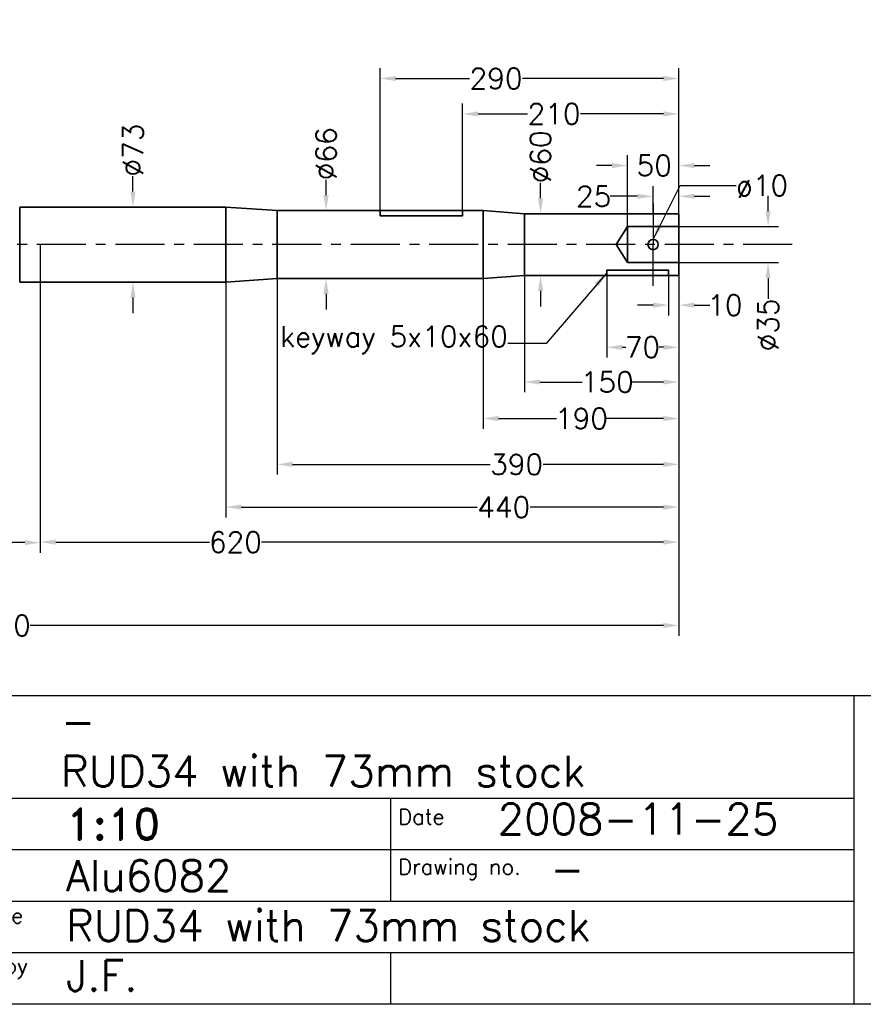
# Model space of a CAD drawing. Extents: x -2710 to 404, y -788 to 1362.
# Tile 2 of 4: x -970 to -151, y -738 to 218. Entities that reach past the tile are written whole.
import ezdxf

# ---------------------------------------------------------------- set-up
doc = ezdxf.new("R2010")
doc.units = 0
doc.header["$LTSCALE"] = 1.5
doc.header["$PDMODE"] = 2
doc.header["$PDSIZE"] = 5
doc.linetypes.add('CENTER', pattern=[50.8, 31.75, -6.35, 6.35, -6.35])
doc.layers.get('DEFPOINTS').update_dxf_attribs({"linetype": 'CONTINUOUS'})
doc.layers.add('CENTER', color=9, linetype='CENTER')
doc.layers.add('RAMME', color=7, linetype='CONTINUOUS')
doc.layers.add('DIMS', color=7, linetype='CONTINUOUS', lineweight=15)
doc.layers.add('STOCK', color=5, linetype='CONTINUOUS', lineweight=35)
doc.styles.add('ROMAND', font='romand')
doc.styles.add('ROMANS', font='romans')
doc.dimstyles.new('Text 20', dxfattribs={"dimtxt": 20, "dimasz": 15, "dimexe": 10, "dimexo": 0, "dimgap": 0, "dimtad": 0, "dimdsep": 46, "dimtxsty": 'ROMANS', "dimcen": 10, "dimazin": 2, "dimtfac": 0.65, "dimtofl": 0, "dimtmove": 0, "dimatfit": 0, "dimfxl": 0, "dimtolj": 1, "dimarcsym": 0})

# ---------------------------------------------------------------- blocks, each defined once
blk = doc.blocks.new('*D16')
at = {"layer": 'DEFPOINTS', "color": 0}
for p in [(-950, 0), (-1930, -24), (-1930, -289.5)]:
    blk.add_point(p, dxfattribs=at)
at = {"layer": 'DIMS', "color": 0, "lineweight": -2}
for p, q in [((-950, 0), (-950, -299.5)), ((-1930, -24), (-1930, -299.5)), ((-1915, -289.5), (-1647.21, -289.5)), ((-965, -289.5), (-1595.79, -289.5))]:
    blk.add_line(p, q, dxfattribs=at)
at = {"layer": 'DIMS', "color": 0}
for points in [[(-1915, -287), (-1915, -292), (-1930, -289.5)], [(-965, -287), (-965, -292), (-950, -289.5)]]:
    blk.add_solid(points, dxfattribs=at)
at = {"layer": 'DIMS', "color": 0, "insert": (-1621.5, -289.5), "char_height": 20, "attachment_point": 5, "style": 'ROMANS'}
blk.add_mtext('\\A1;980', dxfattribs=at)
blk = doc.blocks.new('*D27')
at = {"layer": 'DEFPOINTS', "color": 0}
for p in [(-2067.89, 218.45), (-1750.42, 99.01), (-1869.9, 20.46), (-2057.2, 0), (403.6, 0)]:
    blk.add_point(p, dxfattribs=at)
at = {"layer": 'DIMS', "color": 0, "lineweight": -2}
for start, end in [(79.07479, 128.85925), (6.14075, 55.92521)]:
    blk.add_arc((-1849.43, 0), 140.02, start, end, dxfattribs=at)
at = {"layer": 'DIMS', "color": 0}
for points in [[(-1935.61, 107.17), (-1938.95, 110.89), (-1948.44, 99.01)], [(-1707.72, 15.11), (-1712.71, 14.84), (-1709.41, 0)]]:
    blk.add_solid(points, dxfattribs=at)
at = {"layer": 'DIMS', "color": 0, "insert": (-1795.85, 129.36), "char_height": 20, "attachment_point": 5, "rotation": 337.5, "style": 'ROMANS'}
blk.add_mtext('\\A1;135°', dxfattribs=at)
blk = doc.blocks.new('*D31')
at = {"layer": 'DEFPOINTS', "color": 0}
for p in [(-340, -30), (-330, -30), (-340, -58.84)]:
    blk.add_point(p, dxfattribs=at)
at = {"layer": 'DIMS', "color": 0, "lineweight": -2}
for p, q in [((-340, -30), (-340, -68.84)), ((-330, -30), (-330, -68.84)), ((-355, -58.84), (-370, -58.84)), ((-315, -58.84), (-300, -58.84))]:
    blk.add_line(p, q, dxfattribs=at)
at = {"layer": 'DIMS', "color": 0}
for points in [[(-355, -56.34), (-355, -61.34), (-340, -58.84)], [(-315, -56.34), (-315, -61.34), (-330, -58.84)]]:
    blk.add_solid(points, dxfattribs=at)
at = {"layer": 'DIMS', "color": 0, "insert": (-285.24, -58.84), "char_height": 20, "attachment_point": 5, "style": 'ROMANS'}
blk.add_mtext('\\A1;10', dxfattribs=at)
blk = doc.blocks.new('*D32')
at = {"layer": 'DEFPOINTS', "color": 0}
for p in [(-400, -30), (-330, -30), (-400, -99.77)]:
    blk.add_point(p, dxfattribs=at)
at = {"layer": 'DIMS', "color": 0, "lineweight": -2}
for p, q in [((-400, -30), (-400, -109.77)), ((-330, -30), (-330, -109.77)), ((-385, -99.77), (-381.59, -99.77)), ((-345, -99.77), (-349.21, -99.77))]:
    blk.add_line(p, q, dxfattribs=at)
at = {"layer": 'DIMS', "color": 0}
for points in [[(-385, -97.27), (-385, -102.27), (-400, -99.77)], [(-345, -97.27), (-345, -102.27), (-330, -99.77)]]:
    blk.add_solid(points, dxfattribs=at)
at = {"layer": 'DIMS', "color": 0, "insert": (-365.4, -99.77), "char_height": 20, "attachment_point": 5, "style": 'ROMANS'}
blk.add_mtext('\\A1;70', dxfattribs=at)
blk = doc.blocks.new('*D33')
at = {"layer": 'DEFPOINTS', "color": 0}
for p in [(-540, 126.9), (-540, 33), (-330, 30)]:
    blk.add_point(p, dxfattribs=at)
at = {"layer": 'DIMS', "color": 0, "lineweight": -2}
for p, q in [((-540, 33), (-540, 136.9)), ((-330, 30), (-330, 136.9)), ((-525, 126.9), (-476.87, 126.9)), ((-345, 126.9), (-425.44, 126.9))]:
    blk.add_line(p, q, dxfattribs=at)
at = {"layer": 'DIMS', "color": 0}
for points in [[(-525, 129.4), (-525, 124.4), (-540, 126.9)], [(-345, 129.4), (-345, 124.4), (-330, 126.9)]]:
    blk.add_solid(points, dxfattribs=at)
at = {"layer": 'DIMS', "color": 0, "insert": (-451.16, 126.9), "char_height": 20, "attachment_point": 5, "style": 'ROMANS'}
blk.add_mtext('\\A1;210', dxfattribs=at)
blk = doc.blocks.new('*D34')
at = {"layer": 'DEFPOINTS', "color": 0}
for p in [(-620, 161.33), (-620, 33), (-330, 30)]:
    blk.add_point(p, dxfattribs=at)
at = {"layer": 'DIMS', "color": 0, "lineweight": -2}
for p, q in [((-620, 33), (-620, 171.33)), ((-330, 30), (-330, 171.33)), ((-605, 161.33), (-533.19, 161.33)), ((-345, 161.33), (-481.76, 161.33))]:
    blk.add_line(p, q, dxfattribs=at)
at = {"layer": 'DIMS', "color": 0}
for points in [[(-605, 163.83), (-605, 158.83), (-620, 161.33)], [(-345, 163.83), (-345, 158.83), (-330, 161.33)]]:
    blk.add_solid(points, dxfattribs=at)
at = {"layer": 'DIMS', "color": 0, "insert": (-507.47, 161.33), "char_height": 20, "attachment_point": 5, "style": 'ROMANS'}
blk.add_mtext('\\A1;290', dxfattribs=at)
blk = doc.blocks.new('*D35')
at = {"layer": 'DEFPOINTS', "color": 0}
for p in [(-330, 76.74), (-380, 17.5), (-330, 17.5)]:
    blk.add_point(p, dxfattribs=at)
at = {"layer": 'DIMS', "color": 0, "lineweight": -2}
for p, q in [((-380, 17.5), (-380, 86.74)), ((-330, 17.5), (-330, 86.74)), ((-395, 76.74), (-410, 76.74)), ((-315, 76.74), (-300, 76.74))]:
    blk.add_line(p, q, dxfattribs=at)
at = {"layer": 'DIMS', "color": 0}
for points in [[(-395, 79.24), (-395, 74.24), (-380, 76.74)], [(-315, 79.24), (-315, 74.24), (-330, 76.74)]]:
    blk.add_solid(points, dxfattribs=at)
at = {"layer": 'DIMS', "color": 0, "insert": (-353.89, 76.74), "char_height": 20, "attachment_point": 5, "style": 'ROMANS'}
blk.add_mtext('\\A1;50', dxfattribs=at)
blk = doc.blocks.new('*D36')
at = {"layer": 'DEFPOINTS', "color": 0}
for p in [(-330, 17.5), (-330, -17.5), (-243.35, -17.5)]:
    blk.add_point(p, dxfattribs=at)
at = {"layer": 'DIMS', "color": 0, "lineweight": -2}
for p, q in [((-243.35, 32.5), (-243.35, 47.5)), ((-330, 17.5), (-233.35, 17.5)), ((-330, -17.5), (-233.35, -17.5)), ((-243.35, -32.5), (-243.35, -52.74))]:
    blk.add_line(p, q, dxfattribs=at)
at = {"layer": 'DIMS', "color": 0}
for points in [[(-245.85, 32.5), (-240.85, 32.5), (-243.35, 17.5)], [(-245.85, -32.5), (-240.85, -32.5), (-243.35, -17.5)]]:
    blk.add_solid(points, dxfattribs=at)
at = {"layer": 'DIMS', "color": 0, "insert": (-243.35, -77.98), "char_height": 20, "attachment_point": 5, "rotation": 90, "style": 'ROMANS'}
blk.add_mtext('\\A1;%%C35', dxfattribs=at)
blk = doc.blocks.new('*D37')
at = {"layer": 'DEFPOINTS', "color": 0}
for p in [(-355, 46.87), (-355, 30), (-330, 0)]:
    blk.add_point(p, dxfattribs=at)
at = {"layer": 'DIMS', "color": 0, "lineweight": -2}
for p, q in [((-355, 30), (-355, 56.87)), ((-330, 0), (-330, 56.87)), ((-370, 46.87), (-396.56, 46.87)), ((-315, 46.87), (-300, 46.87))]:
    blk.add_line(p, q, dxfattribs=at)
at = {"layer": 'DIMS', "color": 0}
for points in [[(-370, 49.37), (-370, 44.37), (-355, 46.87)], [(-315, 49.37), (-315, 44.37), (-330, 46.87)]]:
    blk.add_solid(points, dxfattribs=at)
at = {"layer": 'DIMS', "color": 0, "insert": (-412.75, 46.87), "char_height": 20, "attachment_point": 5, "style": 'ROMANS'}
blk.add_mtext('\\A1;25', dxfattribs=at)
blk = doc.blocks.new('*D38')
at = {"layer": 'DEFPOINTS', "color": 0}
for p in [(-480, -30), (-330, -30), (-480, -133.5)]:
    blk.add_point(p, dxfattribs=at)
at = {"layer": 'DIMS', "color": 0, "lineweight": -2}
for p, q in [((-480, -30), (-480, -143.5)), ((-330, -30), (-330, -143.5)), ((-465, -133.5), (-423.79, -133.5)), ((-345, -133.5), (-375.21, -133.5))]:
    blk.add_line(p, q, dxfattribs=at)
at = {"layer": 'DIMS', "color": 0}
for points in [[(-465, -131), (-465, -136), (-480, -133.5)], [(-345, -131), (-345, -136), (-330, -133.5)]]:
    blk.add_solid(points, dxfattribs=at)
at = {"layer": 'DIMS', "color": 0, "insert": (-399.5, -133.5), "char_height": 20, "attachment_point": 5, "style": 'ROMANS'}
blk.add_mtext('\\A1;150', dxfattribs=at)
blk = doc.blocks.new('*D39')
at = {"layer": 'DEFPOINTS', "color": 0}
for p in [(-520, -33), (-330, -30), (-520, -169)]:
    blk.add_point(p, dxfattribs=at)
at = {"layer": 'DIMS', "color": 0, "lineweight": -2}
for p, q in [((-520, -33), (-520, -179)), ((-330, -30), (-330, -179)), ((-505, -169), (-448.79, -169)), ((-345, -169), (-400.21, -169))]:
    blk.add_line(p, q, dxfattribs=at)
at = {"layer": 'DIMS', "color": 0}
for points in [[(-505, -166.5), (-505, -171.5), (-520, -169)], [(-345, -166.5), (-345, -171.5), (-330, -169)]]:
    blk.add_solid(points, dxfattribs=at)
at = {"layer": 'DIMS', "color": 0, "insert": (-424.5, -169), "char_height": 20, "attachment_point": 5, "style": 'ROMANS'}
blk.add_mtext('\\A1;190', dxfattribs=at)
blk = doc.blocks.new('*D40')
at = {"layer": 'DEFPOINTS', "color": 0}
for p in [(-720, -33), (-330, -30), (-720, -213.5)]:
    blk.add_point(p, dxfattribs=at)
at = {"layer": 'DIMS', "color": 0, "lineweight": -2}
for p, q in [((-720, -33), (-720, -223.5)), ((-330, -30), (-330, -223.5)), ((-705, -213.5), (-513.21, -213.5)), ((-345, -213.5), (-461.79, -213.5))]:
    blk.add_line(p, q, dxfattribs=at)
at = {"layer": 'DIMS', "color": 0}
for points in [[(-705, -211), (-705, -216), (-720, -213.5)], [(-345, -211), (-345, -216), (-330, -213.5)]]:
    blk.add_solid(points, dxfattribs=at)
at = {"layer": 'DIMS', "color": 0, "insert": (-487.5, -213.5), "char_height": 20, "attachment_point": 5, "style": 'ROMANS'}
blk.add_mtext('\\A1;390', dxfattribs=at)
blk = doc.blocks.new('*D41')
at = {"layer": 'DEFPOINTS', "color": 0}
for p in [(-770, -36.5), (-330, -30), (-770, -255)]:
    blk.add_point(p, dxfattribs=at)
at = {"layer": 'DIMS', "color": 0, "lineweight": -2}
for p, q in [((-770, -36.5), (-770, -265)), ((-330, -30), (-330, -265)), ((-755, -255), (-525.71, -255)), ((-345, -255), (-474.29, -255))]:
    blk.add_line(p, q, dxfattribs=at)
at = {"layer": 'DIMS', "color": 0}
for points in [[(-755, -252.5), (-755, -257.5), (-770, -255)], [(-345, -252.5), (-345, -257.5), (-330, -255)]]:
    blk.add_solid(points, dxfattribs=at)
at = {"layer": 'DIMS', "color": 0, "insert": (-500, -255), "char_height": 20, "attachment_point": 5, "style": 'ROMANS'}
blk.add_mtext('\\A1;440', dxfattribs=at)
blk = doc.blocks.new('*D42')
at = {"layer": 'DEFPOINTS', "color": 0}
for p in [(-860, 36.5), (-860, 36.5), (-860, -36.5)]:
    blk.add_point(p, dxfattribs=at)
at = {"layer": 'DIMS', "color": 0, "lineweight": -2}
for p, q in [((-860, 51.5), (-860, 66.5)), ((-860, 36.5), (-870, 36.5)), ((-860, -36.5), (-870, -36.5)), ((-860, -51.5), (-860, -66.5))]:
    blk.add_line(p, q, dxfattribs=at)
at = {"layer": 'DIMS', "color": 0}
for points in [[(-862.5, 51.5), (-857.5, 51.5), (-860, 36.5)], [(-862.5, -51.5), (-857.5, -51.5), (-860, -36.5)]]:
    blk.add_solid(points, dxfattribs=at)
at = {"layer": 'DIMS', "color": 0, "insert": (-860, 91.74), "char_height": 20, "attachment_point": 5, "rotation": 90, "style": 'ROMANS'}
blk.add_mtext('\\A1;%%C73', dxfattribs=at)
blk = doc.blocks.new('*D43')
at = {"layer": 'DEFPOINTS', "color": 0}
for p in [(-672.56, 33), (-620, 33), (-620, -33)]:
    blk.add_point(p, dxfattribs=at)
at = {"layer": 'DIMS', "color": 0, "lineweight": -2}
for p, q in [((-672.56, 48), (-672.56, 63)), ((-620, 33), (-682.56, 33)), ((-620, -33), (-682.56, -33)), ((-672.56, -48), (-672.56, -63))]:
    blk.add_line(p, q, dxfattribs=at)
at = {"layer": 'DIMS', "color": 0}
for points in [[(-675.06, 48), (-670.06, 48), (-672.56, 33)], [(-675.06, -48), (-670.06, -48), (-672.56, -33)]]:
    blk.add_solid(points, dxfattribs=at)
at = {"layer": 'DIMS', "color": 0, "insert": (-672.56, 88.24), "char_height": 20, "attachment_point": 5, "rotation": 90, "style": 'ROMANS'}
blk.add_mtext('\\A1;%%C66', dxfattribs=at)
blk = doc.blocks.new('*D44')
at = {"layer": 'DEFPOINTS', "color": 0}
for p in [(-480, 30), (-480, -30), (-464.25, -30)]:
    blk.add_point(p, dxfattribs=at)
at = {"layer": 'DIMS', "color": 0, "lineweight": -2}
for p, q in [((-464.25, 45), (-464.25, 60)), ((-480, 30), (-454.25, 30)), ((-480, -30), (-454.25, -30)), ((-464.25, -45), (-464.25, -60))]:
    blk.add_line(p, q, dxfattribs=at)
at = {"layer": 'DIMS', "color": 0}
for points in [[(-466.75, 45), (-461.75, 45), (-464.25, 30)], [(-466.75, -45), (-461.75, -45), (-464.25, -30)]]:
    blk.add_solid(points, dxfattribs=at)
at = {"layer": 'DIMS', "color": 0, "insert": (-464.25, 85.24), "char_height": 20, "attachment_point": 5, "rotation": 90, "style": 'ROMANS'}
blk.add_mtext('\\A1;%%C60', dxfattribs=at)
blk = doc.blocks.new('*D45')
at = {"layer": 'DEFPOINTS', "color": 0}
for p in [(-950, 0), (-330, -30), (-950, -289)]:
    blk.add_point(p, dxfattribs=at)
at = {"layer": 'DIMS', "color": 0, "lineweight": -2}
for p, q in [((-950, 0), (-950, -299)), ((-330, -30), (-330, -299)), ((-935, -289), (-785.74, -289)), ((-345, -289), (-735.26, -289))]:
    blk.add_line(p, q, dxfattribs=at)
at = {"layer": 'DIMS', "color": 0}
for points in [[(-935, -286.5), (-935, -291.5), (-950, -289)], [(-345, -286.5), (-345, -291.5), (-330, -289)]]:
    blk.add_solid(points, dxfattribs=at)
at = {"layer": 'DIMS', "color": 0, "insert": (-760.5, -289), "char_height": 20, "attachment_point": 5, "style": 'ROMANS'}
blk.add_mtext('\\A1;620', dxfattribs=at)
blk = doc.blocks.new('*D46')
at = {"layer": 'DEFPOINTS', "color": 0}
for p in [(-1930, -24), (-330, -30), (-330, -370)]:
    blk.add_point(p, dxfattribs=at)
at = {"layer": 'DIMS', "color": 0, "lineweight": -2}
for p, q in [((-1930, -24), (-1930, -380)), ((-330, -30), (-330, -380)), ((-1915, -370), (-1027.31, -370)), ((-345, -370), (-959.69, -370))]:
    blk.add_line(p, q, dxfattribs=at)
at = {"layer": 'DIMS', "color": 0}
for points in [[(-1915, -367.5), (-1915, -372.5), (-1930, -370)], [(-345, -367.5), (-345, -372.5), (-330, -370)]]:
    blk.add_solid(points, dxfattribs=at)
at = {"layer": 'DIMS', "color": 0, "insert": (-993.5, -370), "char_height": 20, "attachment_point": 5, "style": 'ROMANS'}
blk.add_mtext('\\A1;1600', dxfattribs=at)

msp = doc.modelspace()

# ---------------------------------------------------------------- linework, layer by layer
at = {"layer": 'CENTER'}
for p, q in [((-355, 40), (-355, 0)), ((-219.9, 0), (-1930, 0)), ((-355, -40), (-355, 0))]:
    msp.add_line(p, q, dxfattribs=at)
at = {"layer": 'RAMME'}
for p, q in [((-1560, -438), (340, -438)), ((-160, -438), (-160, -738)), ((-160, -538), (-1560, -538)), ((-610, -538), (-610, -638)), ((-160, -588), (-1560, -588)), ((-160, -638), (-1560, -638)), ((-160, -688), (-1560, -688)), ((-610, -688), (-610, -738)), ((340, -738), (-2660, -738))]:
    msp.add_line(p, q, dxfattribs=at)
at = {"layer": 'STOCK'}
for p, q in [((-970, 36.5), (-970, -36.5)), ((-770, 36.5), (-970, 36.5)), ((-770, 36.5), (-770, -36.5)), ((-720, 33), (-770, 36.5)), ((-720, 33), (-720, -33)), ((-520, 33), (-720, 33)), ((-520, 33), (-520, -33)), ((-480, 30), (-520, 33)), ((-330, 30), (-480, 30)), ((-480, 30), (-480, -30)), ((-330, 0), (-330, 30)), ((-380, 17.5), (-391, 0)), ((-330, 17.5), (-380, 17.5)), ((-380, 17.5), (-380, 0)), ((-380, -17.5), (-391, 0)), ((-380, -17.5), (-380, 0)), ((-330, -30), (-330, 0)), ((-330, -17.5), (-380, -17.5)), ((-770, -36.5), (-970, -36.5)), ((-720, -33), (-770, -36.5)), ((-520, -33), (-720, -33)), ((-480, -30), (-520, -33)), ((-480, -30), (-330, -30))]:
    msp.add_line(p, q, dxfattribs=at)
for points in [[(-620, 28), (-540, 28), (-540, 33), (-620, 33)], [(-400, -30), (-340, -30), (-340, -25), (-400, -25)]]:
    msp.add_lwpolyline(points, close=True, dxfattribs=at)
msp.add_circle((-355, 0), 5, dxfattribs=at)

# ---------------------------------------------------------------- texts
at = {"layer": 'DIMS', "char_height": 20, "style": 'ROMANS'}
for s, insert, attachment_point in [('\\A1;ø10', (-274.461, 67.474), 1), ('\\A1;keyway 5x10x60', (-496.01, -106.061), 9)]:
    msp.add_mtext(s, dxfattribs=dict(at, insert=insert, attachment_point=attachment_point))
at = {"layer": 'RAMME'}
for s, height, style, p in [('-', 30, 'ROMANS', (-930, -478)), ('RUD34 with 73mm stock', 30, 'ROMANS', (-930, -526.571)), ('2008-11-25', 30, 'ROMANS', (-506, -573)), ('1:10', 30, 'ROMAND', (-925, -578)), ('Date', 15, 'ROMANS', (-602.483, -563.379)), ('Alu6082', 30, 'ROMANS', (-925, -628)), ('Drawing no.', 15, 'ROMANS', (-602.483, -611.951)), ('-', 30, 'ROMANS', (-455, -621.571)), ('Filename', 15, 'ROMANS', (-1055.45, -659.36)), ('RUD34 with 73mm stock', 30, 'ROMANS', (-925, -676.571)), ('Drawn by', 15, 'ROMANS', (-1055.45, -707.931)), ('J.F.', 30, 'ROMANS', (-925, -725.143))]:
    msp.add_text(s, height=height, dxfattribs=dict(at, style=style)).set_placement(p)

# ---------------------------------------------------------------- dimensions: what is measured, and where the dimension line sits
at = {"layer": 'DIMS'}
dim = msp.add_angular_dim_2l(base=(-1750.42, 99.011), line1=((403.6, 0), (-2057.2, 0)), line2=((-1869.896, 20.464), (-2067.886, 218.454)), dimstyle='Text 20', dxfattribs=at)
dim.commit()
dim.dimension.update_dxf_attribs({"geometry": '*D27', "text_midpoint": (-1795.847, 129.365)})
for base, p1, p2, picture, middle in [((-620, 161.33), (-330, 30), (-620, 33), '*D34', (-507.472, 161.33)), ((-540, 126.904), (-330, 30), (-540, 33), '*D33', (-451.156, 126.904)), ((-330, 76.742), (-380, 17.5), (-330, 17.5), '*D35', (-353.891, 76.742)), ((-355, 46.869), (-330, 0), (-355, 30), '*D37', (-412.748, 46.869)), ((-1930, -289.5), (-949.999, 0), (-1930, -24), '*D16', (-1621.5, -289.5)), ((-949.999, -289), (-330, -30), (-949.999, 0), '*D45', (-760.5, -289)), ((-330, -370), (-1930, -24), (-330, -30), '*D46', (-993.5, -370)), ((-770, -255), (-330, -30), (-770, -36.5), '*D41', (-500, -255)), ((-720, -213.5), (-330, -30), (-720, -33), '*D40', (-487.5, -213.5)), ((-520, -169), (-330, -30), (-520, -33), '*D39', (-424.5, -169)), ((-480, -133.5), (-330, -30), (-480, -30), '*D38', (-399.5, -133.5)), ((-400, -99.767), (-330, -30), (-400, -30), '*D32', (-365.403, -99.767)), ((-340, -58.843), (-330, -30), (-340, -30), '*D31', (-285.238, -58.843))]:
    dim = msp.add_linear_dim(base=base, p1=p1, p2=p2, dimstyle='Text 20', dxfattribs=at)
    dim.commit()
    dim.dimension.update_dxf_attribs({"geometry": picture, "text_midpoint": middle, "dimtype": 160})
for base, p1, p2, picture, middle in [((-860, 36.5), (-860, -36.5), (-860, 36.5), '*D42', (-860, 91.738)), ((-672.564, 33), (-620, -33), (-620, 33), '*D43', (-672.564, 88.238)), ((-464.253, -30), (-480, 30), (-480, -30), '*D44', (-464.253, 85.238)), ((-243.354, -17.5), (-330, 17.5), (-330, -17.5), '*D36', (-243.354, -77.976))]:
    dim = msp.add_linear_dim(base=base, p1=p1, p2=p2, angle=90, text='%%C<>', dimstyle='Text 20', dxfattribs=at)
    dim.commit()
    dim.dimension.update_dxf_attribs({"geometry": picture, "text_midpoint": middle, "dimtype": 160})

# ---------------------------------------------------------------- leaders
at = {"layer": 'DIMS', "annotation_type": 0, "has_hookline": 1}
for points, hookline_direction, text_width in [([(-355, 5), (-328.683, 57.474), (-274.461, 57.474)], 0, 51.429), ([(-400, -27.5), (-458.686, -96.061), (-496.01, -96.061)], 1, 243.81)]:
    msp.add_leader(points, dimstyle='Text 20', dxfattribs=dict(at, hookline_direction=hookline_direction, text_width=text_width))

doc.saveas('drawing.dxf')
